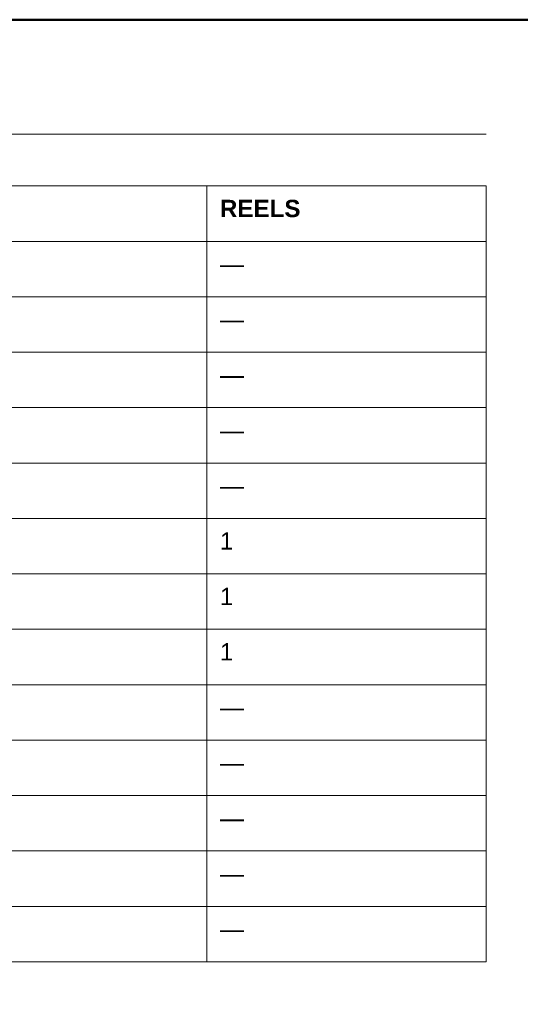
# Model space of a CAD drawing. Header units: inches. Extents: x 0.5 to 35.5, y 0.5 to 23.5.
# Tile 6 of 9: x 29 to 31.7, y 18.2 to 23.5. Entities that reach past the tile are written whole.
import ezdxf

# ---------------------------------------------------------------- set-up
doc = ezdxf.new("R2010")
doc.units = ezdxf.units.IN
doc.header["$MEASUREMENT"] = 0
doc.layers.add('E-ANNO-SCHD', color=7, linetype='Continuous', lineweight=18)
doc.layers.add('E-ANNO-TTLB', color=7, linetype='Continuous', lineweight=50)
doc.styles.add('BOLD', font='arialbd.ttf')
doc.styles.add('MAIN', font='arial.ttf')

msp = doc.modelspace()

# ---------------------------------------------------------------- linework, layer by layer
at = {"layer": 'E-ANNO-SCHD'}
for p, q in [((16.375, 22.88), (31.5, 22.88)), ((16.375, 22.6), (31.5, 22.6)), ((29.9875, 22.6), (29.9875, 22.3)), ((31.5, 22.6), (31.5, 22.3)), ((16.375, 22.3), (31.5, 22.3)), ((16.375, 22.3), (31.5, 22.3)), ((29.9875, 22.3), (29.9875, 22)), ((31.5, 22.3), (31.5, 22)), ((16.375, 22), (31.5, 22)), ((16.375, 22), (31.5, 22)), ((29.9875, 22), (29.9875, 21.7)), ((31.5, 22), (31.5, 21.7)), ((16.375, 21.7), (31.5, 21.7)), ((16.375, 21.7), (31.5, 21.7)), ((29.9875, 21.7), (29.9875, 21.4)), ((31.5, 21.7), (31.5, 21.4)), ((16.375, 21.4), (31.5, 21.4)), ((16.375, 21.4), (31.5, 21.4)), ((29.9875, 21.4), (29.9875, 21.1)), ((31.5, 21.4), (31.5, 21.1)), ((16.375, 21.1), (31.5, 21.1)), ((16.375, 21.1), (31.5, 21.1)), ((29.9875, 21.1), (29.9875, 20.8)), ((31.5, 21.1), (31.5, 20.8)), ((16.375, 20.8), (31.5, 20.8)), ((16.375, 20.8), (31.5, 20.8)), ((29.9875, 20.8), (29.9875, 20.5)), ((31.5, 20.8), (31.5, 20.5)), ((16.375, 20.5), (31.5, 20.5)), ((16.375, 20.5), (31.5, 20.5)), ((29.9875, 20.5), (29.9875, 20.2)), ((31.5, 20.5), (31.5, 20.2)), ((16.375, 20.2), (31.5, 20.2)), ((16.375, 20.2), (31.5, 20.2)), ((29.9875, 20.2), (29.9875, 19.9)), ((31.5, 20.2), (31.5, 19.9)), ((16.375, 19.9), (31.5, 19.9)), ((16.375, 19.9), (31.5, 19.9)), ((29.9875, 19.9), (29.9875, 19.6)), ((31.5, 19.9), (31.5, 19.6)), ((16.375, 19.6), (31.5, 19.6)), ((16.375, 19.6), (31.5, 19.6)), ((29.9875, 19.6), (29.9875, 19.3)), ((31.5, 19.6), (31.5, 19.3)), ((16.375, 19.3), (31.5, 19.3)), ((16.375, 19.3), (31.5, 19.3)), ((29.9875, 19.3), (29.9875, 19)), ((31.5, 19.3), (31.5, 19)), ((16.375, 19), (31.5, 19)), ((16.375, 19), (31.5, 19)), ((29.9875, 19), (29.9875, 18.7)), ((31.5, 19), (31.5, 18.7)), ((16.375, 18.7), (31.5, 18.7)), ((16.375, 18.7), (31.5, 18.7)), ((29.9875, 18.7), (29.9875, 18.4)), ((31.5, 18.7), (31.5, 18.4)), ((16.375, 18.4), (31.5, 18.4))]:
    msp.add_line(p, q, dxfattribs=at)
at = {"layer": 'E-ANNO-TTLB'}
msp.add_lwpolyline([(0.5, 0.5), (35.5, 0.5), (35.5, 23.5), (0.5, 23.5)], close=True, dxfattribs=at)

# ---------------------------------------------------------------- texts
at = {"layer": 'E-ANNO-SCHD'}
for s, height, style, p in [('REELS', 0.09375, 'BOLD', (30.0575, 22.4312)), ('—', 0.0938, 'MAIN', (30.0575, 22.1313)), ('—', 0.0938, 'MAIN', (30.0575, 21.8313)), ('—', 0.0938, 'MAIN', (30.0575, 21.5312)), ('—', 0.0938, 'MAIN', (30.0575, 21.2312)), ('—', 0.0938, 'MAIN', (30.0575, 20.9312)), ('1', 0.0938, 'MAIN', (30.0575, 20.6313)), ('1', 0.0938, 'MAIN', (30.0575, 20.3313)), ('1', 0.0938, 'MAIN', (30.0575, 20.0312)), ('—', 0.0938, 'MAIN', (30.0575, 19.7312)), ('—', 0.0938, 'MAIN', (30.0575, 19.4312)), ('—', 0.0938, 'MAIN', (30.0575, 19.1313)), ('—', 0.0938, 'MAIN', (30.0575, 18.8313)), ('—', 0.0938, 'MAIN', (30.0575, 18.5312))]:
    msp.add_text(s, height=height, dxfattribs=dict(at, style=style)).set_placement(p)

doc.saveas('drawing.dxf')
